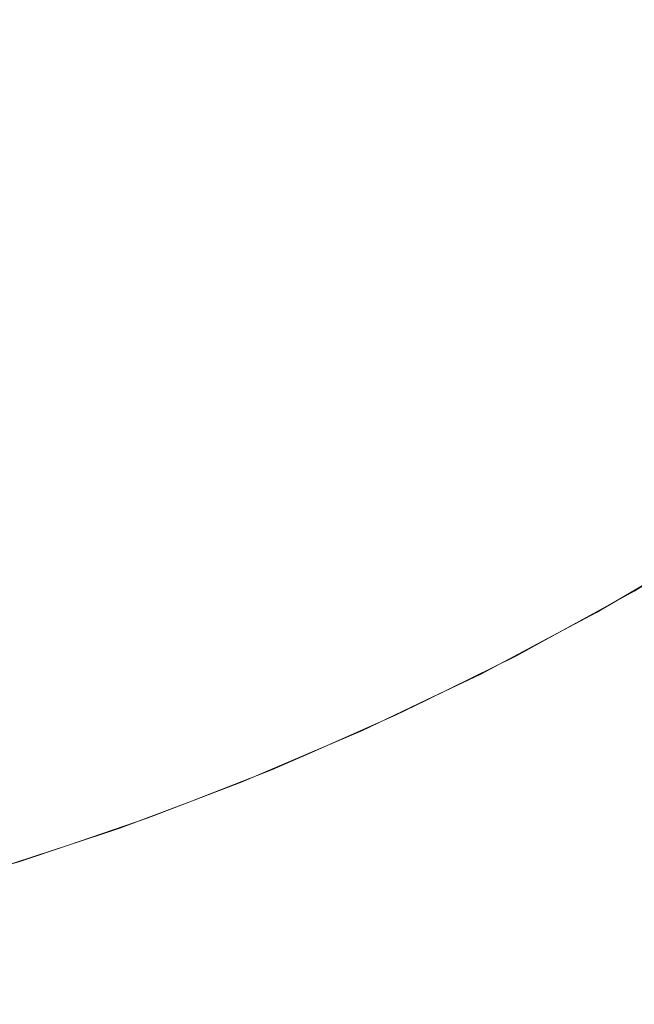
# Model space of a CAD drawing. Header units: centimetres. Extents: x -25.9 to 27.4, y -28.2 to -26.4.
# Tile 117 of 199: x 9.3316 to 9.3714, y -27.86 to -27.7962. Entities that reach past the tile are written whole.
import ezdxf

# ---------------------------------------------------------------- set-up
doc = ezdxf.new("R2010")
doc.units = ezdxf.units.CM
doc.header["$LTSCALE"] = 2.54
doc.layers.add('Lucido design-1', color=7, linetype='Continuous')

# ---------------------------------------------------------------- blocks, each defined once
blk = doc.blocks.new('Gruppo-4-1')
at = {"color": 7, "linetype": 'Continuous', "lineweight": 9}
blk.add_3dface([(-25.828561, -26.46, 540.520033), (-25.828561, -28.06, 540.520033), (27.271439, -28.06, 540.520033), (27.271439, -26.46, 540.520033)], dxfattribs=at)
for points, invisible_edges in [([(9.369599, -27.792722, 540.09596), (9.363878, -27.796768, 540.09596), (9.36208, -27.794109, 540.098598), (9.36769, -27.790141, 540.098598)], 15), ([(9.36208, -27.794109, 540.098598), (9.356307, -27.797835, 540.098598), (9.354566, -27.795008, 540.101102), (9.360221, -27.791358, 540.101102)], 15), ([(9.332394, -27.794848, 540.107769), (9.326616, -27.797313, 540.107769), (9.325235, -27.793878, 540.109694), (9.330869, -27.791474, 540.109694)], 15), ([(9.33969, -27.795368, 540.105692), (9.333883, -27.798143, 540.105692), (9.332394, -27.794848, 540.107769), (9.338062, -27.792139, 540.107769)], 15), ([(9.347091, -27.795425, 540.103469), (9.341276, -27.798514, 540.103469), (9.33969, -27.795368, 540.105692), (9.345373, -27.792349, 540.105692)], 15), ([(9.354566, -27.795008, 540.101102), (9.348761, -27.798414, 540.101102), (9.347091, -27.795425, 540.103469), (9.352771, -27.792092, 540.103469)], 15), ([(9.37144, -27.795211, 540.093194), (9.365611, -27.799333, 540.093194), (9.363878, -27.796768, 540.09596), (9.369599, -27.792722, 540.09596)], 15), ([(9.363878, -27.796768, 540.09596), (9.35799, -27.800568, 540.09596), (9.356307, -27.797835, 540.098598), (9.36208, -27.794109, 540.098598)], 15), ([(9.333883, -27.798143, 540.105692), (9.327964, -27.800668, 540.105692), (9.326616, -27.797313, 540.107769), (9.332394, -27.794848, 540.107769)], 15), ([(9.356307, -27.797835, 540.098598), (9.350381, -27.801313, 540.098598), (9.348761, -27.798414, 540.101102), (9.354566, -27.795008, 540.101102)], 15), ([(9.372949, -27.797251, 540.090744), (9.367032, -27.801435, 540.090744), (9.365611, -27.799333, 540.093194), (9.37144, -27.795211, 540.093194)], 15), ([(9.341276, -27.798514, 540.103469), (9.335334, -27.801353, 540.103469), (9.333883, -27.798143, 540.105692), (9.33969, -27.795368, 540.105692)], 15), ([(9.348761, -27.798414, 540.101102), (9.342817, -27.801571, 540.101102), (9.341276, -27.798514, 540.103469), (9.347091, -27.795425, 540.103469)], 15), ([(9.365611, -27.799333, 540.093194), (9.359613, -27.803204, 540.093194), (9.35799, -27.800568, 540.09596), (9.363878, -27.796768, 540.09596)], 15), ([(9.374655, -27.799558, 540.087754), (9.368639, -27.803812, 540.087754), (9.367032, -27.801435, 540.090744), (9.372949, -27.797251, 540.090744)], 15), ([(9.335334, -27.801353, 540.103469), (9.329277, -27.803937, 540.103469), (9.327964, -27.800668, 540.105692), (9.333883, -27.798143, 540.105692)], 15), ([(9.350381, -27.801313, 540.098598), (9.344312, -27.804536, 540.098598), (9.342817, -27.801571, 540.101102), (9.348761, -27.798414, 540.101102)], 15), ([(9.35799, -27.800568, 540.09596), (9.351946, -27.804115, 540.09596), (9.350381, -27.801313, 540.098598), (9.356307, -27.797835, 540.098598)], 15), ([(9.342817, -27.801571, 540.101102), (9.336744, -27.804473, 540.101102), (9.335334, -27.801353, 540.103469), (9.341276, -27.798514, 540.103469)], 15), ([(9.367032, -27.801435, 540.090744), (9.360943, -27.805365, 540.090744), (9.359613, -27.803204, 540.093194), (9.365611, -27.799333, 540.093194)], 15), ([(9.376285, -27.801761, 540.084649), (9.370174, -27.806083, 540.084649), (9.368639, -27.803812, 540.087754), (9.374655, -27.799558, 540.087754)], 15), ([(9.359613, -27.803204, 540.093194), (9.353456, -27.806817, 540.093194), (9.351946, -27.804115, 540.09596), (9.35799, -27.800568, 540.09596)], 15), ([(9.336744, -27.804473, 540.101102), (9.330554, -27.807114, 540.101102), (9.329277, -27.803937, 540.103469), (9.335334, -27.801353, 540.103469)], 15), ([(9.344312, -27.804536, 540.098598), (9.338112, -27.807498, 540.098598), (9.336744, -27.804473, 540.101102), (9.342817, -27.801571, 540.101102)], 15), ([(9.351946, -27.804115, 540.09596), (9.345757, -27.807402, 540.09596), (9.344312, -27.804536, 540.098598), (9.350381, -27.801313, 540.098598)], 15), ([(9.368639, -27.803812, 540.087754), (9.362448, -27.807808, 540.087754), (9.360943, -27.805365, 540.090744), (9.367032, -27.801435, 540.090744)], 15), ([(9.377835, -27.803858, 540.081437), (9.371634, -27.808244, 540.081437), (9.370174, -27.806083, 540.084649), (9.376285, -27.801761, 540.084649)], 15), ([(9.360943, -27.805365, 540.090744), (9.354693, -27.809033, 540.090744), (9.353456, -27.806817, 540.093194), (9.359613, -27.803204, 540.093194)], 15), ([(9.353456, -27.806817, 540.093194), (9.347151, -27.810166, 540.093194), (9.345757, -27.807402, 540.09596), (9.351946, -27.804115, 540.09596)], 15), ([(9.370174, -27.806083, 540.084649), (9.363885, -27.810142, 540.084649), (9.362448, -27.807808, 540.087754), (9.368639, -27.803812, 540.087754)], 15), ([(9.338112, -27.807498, 540.098598), (9.331792, -27.810195, 540.098598), (9.330554, -27.807114, 540.101102), (9.336744, -27.804473, 540.101102)], 15), ([(9.345757, -27.807402, 540.09596), (9.339434, -27.810424, 540.09596), (9.338112, -27.807498, 540.098598), (9.344312, -27.804536, 540.098598)], 15), ([(9.362448, -27.807808, 540.087754), (9.356093, -27.811538, 540.087754), (9.354693, -27.809033, 540.090744), (9.360943, -27.805365, 540.090744)], 15), ([(9.371634, -27.808244, 540.081437), (9.365252, -27.812363, 540.081437), (9.363885, -27.810142, 540.084649), (9.370174, -27.806083, 540.084649)], 15), ([(9.331792, -27.810195, 540.098598), (9.325363, -27.812621, 540.098598), (9.324257, -27.809491, 540.101102), (9.330554, -27.807114, 540.101102)], 15), ([(9.354693, -27.809033, 540.090744), (9.348293, -27.812432, 540.090744), (9.347151, -27.810166, 540.093194), (9.353456, -27.806817, 540.093194)], 15), ([(9.339434, -27.810424, 540.09596), (9.332989, -27.813174, 540.09596), (9.331792, -27.810195, 540.098598), (9.338112, -27.807498, 540.098598)], 15), ([(9.347151, -27.810166, 540.093194), (9.340709, -27.813244, 540.093194), (9.339434, -27.810424, 540.09596), (9.345757, -27.807402, 540.09596)], 15), ([(9.363885, -27.810142, 540.084649), (9.357429, -27.81393, 540.084649), (9.356093, -27.811538, 540.087754), (9.362448, -27.807808, 540.087754)], 15), ([(9.373017, -27.81029, 540.078122), (9.366547, -27.814466, 540.078122), (9.365252, -27.812363, 540.081437), (9.371634, -27.808244, 540.081437)], 15), ([(9.356093, -27.811538, 540.087754), (9.349585, -27.814994, 540.087754), (9.348293, -27.812432, 540.090744), (9.354693, -27.809033, 540.090744)], 15), ([(9.332989, -27.813174, 540.09596), (9.326433, -27.815648, 540.09596), (9.325363, -27.812621, 540.098598), (9.331792, -27.810195, 540.098598)], 15), ([(9.340709, -27.813244, 540.093194), (9.334143, -27.816046, 540.093194), (9.332989, -27.813174, 540.09596), (9.339434, -27.810424, 540.09596)], 15), ([(9.348293, -27.812432, 540.090744), (9.341755, -27.815556, 540.090744), (9.340709, -27.813244, 540.093194), (9.347151, -27.810166, 540.093194)], 15), ([(9.365252, -27.812363, 540.081437), (9.358701, -27.816207, 540.081437), (9.357429, -27.81393, 540.084649), (9.363885, -27.810142, 540.084649)], 15), ([(9.374322, -27.81222, 540.074711), (9.367769, -27.81645, 540.074711), (9.366547, -27.814466, 540.078122), (9.373017, -27.81029, 540.078122)], 15), ([(9.357429, -27.81393, 540.084649), (9.350819, -27.817441, 540.084649), (9.349585, -27.814994, 540.087754), (9.356093, -27.811538, 540.087754)], 15), ([(9.349585, -27.814994, 540.087754), (9.342936, -27.818171, 540.087754), (9.341755, -27.815556, 540.090744), (9.348293, -27.812432, 540.090744)], 15), ([(9.366547, -27.814466, 540.078122), (9.359906, -27.818364, 540.078122), (9.358701, -27.816207, 540.081437), (9.365252, -27.812363, 540.081437)], 15), ([(9.375545, -27.814031, 540.07121), (9.368914, -27.81831, 540.07121), (9.367769, -27.81645, 540.074711), (9.374322, -27.81222, 540.074711)], 15), ([(9.334143, -27.816046, 540.093194), (9.327464, -27.818566, 540.093194), (9.326433, -27.815648, 540.09596), (9.332989, -27.813174, 540.09596)], 15), ([(9.341755, -27.815556, 540.090744), (9.335089, -27.818401, 540.090744), (9.334143, -27.816046, 540.093194), (9.340709, -27.813244, 540.093194)], 15), ([(9.358701, -27.816207, 540.081437), (9.351993, -27.81977, 540.081437), (9.350819, -27.817441, 540.084649), (9.357429, -27.81393, 540.084649)], 15), ([(9.376686, -27.815718, 540.067624), (9.369982, -27.820044, 540.067624), (9.368914, -27.81831, 540.07121), (9.375545, -27.814031, 540.07121)], 15), ([(9.350819, -27.817441, 540.084649), (9.344065, -27.820668, 540.084649), (9.342936, -27.818171, 540.087754), (9.349585, -27.814994, 540.087754)], 15), ([(9.367769, -27.81645, 540.074711), (9.361042, -27.820397, 540.074711), (9.359906, -27.818364, 540.078122), (9.366547, -27.814466, 540.078122)], 15), ([(9.342936, -27.818171, 540.087754), (9.336159, -27.821063, 540.087754), (9.335089, -27.818401, 540.090744), (9.341755, -27.815556, 540.090744)], 15), ([(9.335089, -27.818401, 540.090744), (9.328309, -27.820959, 540.090744), (9.327464, -27.818566, 540.093194), (9.334143, -27.816046, 540.093194)], 15), ([(9.359906, -27.818364, 540.078122), (9.353105, -27.821975, 540.078122), (9.351993, -27.81977, 540.081437), (9.358701, -27.816207, 540.081437)], 15), ([(9.377741, -27.81728, 540.063961), (9.370971, -27.82165, 540.063961), (9.369982, -27.820044, 540.067624), (9.376686, -27.815718, 540.067624)], 15), ([(9.368914, -27.81831, 540.07121), (9.362107, -27.822304, 540.07121), (9.361042, -27.820397, 540.074711), (9.367769, -27.81645, 540.074711)], 15), ([(9.351993, -27.81977, 540.081437), (9.345139, -27.823044, 540.081437), (9.344065, -27.820668, 540.084649), (9.350819, -27.817441, 540.084649)], 15), ([(9.378711, -27.818715, 540.060227), (9.371878, -27.823125, 540.060227), (9.370971, -27.82165, 540.063961), (9.377741, -27.81728, 540.063961)], 15), ([(9.344065, -27.820668, 540.084649), (9.337181, -27.823606, 540.084649), (9.336159, -27.821063, 540.087754), (9.342936, -27.818171, 540.087754)], 15), ([(9.336159, -27.821063, 540.087754), (9.329265, -27.823664, 540.087754), (9.328309, -27.820959, 540.090744), (9.335089, -27.818401, 540.090744)], 15), ([(9.361042, -27.820397, 540.074711), (9.354154, -27.824055, 540.074711), (9.353105, -27.821975, 540.078122), (9.359906, -27.818364, 540.078122)], 15), ([(9.369982, -27.820044, 540.067624), (9.363101, -27.824083, 540.067624), (9.362107, -27.822304, 540.07121), (9.368914, -27.81831, 540.07121)], 15), ([(9.353105, -27.821975, 540.078122), (9.346157, -27.825296, 540.078122), (9.345139, -27.823044, 540.081437), (9.351993, -27.81977, 540.081437)], 15), ([(9.370971, -27.82165, 540.063961), (9.36402, -27.825729, 540.063961), (9.363101, -27.824083, 540.067624), (9.369982, -27.820044, 540.067624)], 15), ([(9.345139, -27.823044, 540.081437), (9.338153, -27.826025, 540.081437), (9.337181, -27.823606, 540.084649), (9.344065, -27.820668, 540.084649)], 15), ([(9.362107, -27.822304, 540.07121), (9.355137, -27.826006, 540.07121), (9.354154, -27.824055, 540.074711), (9.361042, -27.820397, 540.074711)], 15), ([(9.337181, -27.823606, 540.084649), (9.330178, -27.826249, 540.084649), (9.329265, -27.823664, 540.087754), (9.336159, -27.821063, 540.087754)], 15), ([(9.354154, -27.824055, 540.074711), (9.347116, -27.827418, 540.074711), (9.346157, -27.825296, 540.078122), (9.353105, -27.821975, 540.078122)], 15), ([(9.371878, -27.823125, 540.060227), (9.364865, -27.827241, 540.060227), (9.36402, -27.825729, 540.063961), (9.370971, -27.82165, 540.063961)], 15), ([(9.363101, -27.824083, 540.067624), (9.356054, -27.827825, 540.067624), (9.355137, -27.826006, 540.07121), (9.362107, -27.822304, 540.07121)], 15), ([(9.346157, -27.825296, 540.078122), (9.339074, -27.828318, 540.078122), (9.338153, -27.826025, 540.081437), (9.345139, -27.823044, 540.081437)], 15), ([(9.372704, -27.824466, 540.056428), (9.365633, -27.828616, 540.056428), (9.364865, -27.827241, 540.060227), (9.371878, -27.823125, 540.060227)], 15), ([(9.338153, -27.826025, 540.081437), (9.331047, -27.828707, 540.081437), (9.330178, -27.826249, 540.084649), (9.337181, -27.823606, 540.084649)], 15), ([(9.355137, -27.826006, 540.07121), (9.348016, -27.829409, 540.07121), (9.347116, -27.827418, 540.074711), (9.354154, -27.824055, 540.074711)], 15), ([(9.36402, -27.825729, 540.063961), (9.356903, -27.829509, 540.063961), (9.356054, -27.827825, 540.067624), (9.363101, -27.824083, 540.067624)], 15), ([(9.373447, -27.825672, 540.05257), (9.366324, -27.829852, 540.05257), (9.365633, -27.828616, 540.056428), (9.372704, -27.824466, 540.056428)], 15), ([(9.347116, -27.827418, 540.074711), (9.339943, -27.830479, 540.074711), (9.339074, -27.828318, 540.078122), (9.346157, -27.825296, 540.078122)], 15), ([(9.364865, -27.827241, 540.060227), (9.357683, -27.831055, 540.060227), (9.356903, -27.829509, 540.063961), (9.36402, -27.825729, 540.063961)], 15), ([(9.374106, -27.826742, 540.048662), (9.366936, -27.830949, 540.048662), (9.366324, -27.829852, 540.05257), (9.373447, -27.825672, 540.05257)], 15), ([(9.339074, -27.828318, 540.078122), (9.33187, -27.831037, 540.078122), (9.331047, -27.828707, 540.081437), (9.338153, -27.826025, 540.081437)], 15), ([(9.356054, -27.827825, 540.067624), (9.348855, -27.831265, 540.067624), (9.348016, -27.829409, 540.07121), (9.355137, -27.826006, 540.07121)], 15), ([(9.374679, -27.827673, 540.044708), (9.36747, -27.831903, 540.044708), (9.366936, -27.830949, 540.048662), (9.374106, -27.826742, 540.048662)], 15), ([(9.348016, -27.829409, 540.07121), (9.340757, -27.832506, 540.07121), (9.339943, -27.830479, 540.074711), (9.347116, -27.827418, 540.074711)], 15), ([(9.365633, -27.828616, 540.056428), (9.358392, -27.832462, 540.056428), (9.357683, -27.831055, 540.060227), (9.364865, -27.827241, 540.060227)], 15), ([(9.375166, -27.828465, 540.040717), (9.367923, -27.832715, 540.040717), (9.36747, -27.831903, 540.044708), (9.374679, -27.827673, 540.044708)], 15), ([(9.339943, -27.830479, 540.074711), (9.332646, -27.833233, 540.074711), (9.33187, -27.831037, 540.078122), (9.339074, -27.828318, 540.078122)], 15), ([(9.356903, -27.829509, 540.063961), (9.349632, -27.832983, 540.063961), (9.348855, -27.831265, 540.067624), (9.356054, -27.827825, 540.067624)], 15), ([(9.33187, -27.831037, 540.078122), (9.324556, -27.833447, 540.078122), (9.323833, -27.831085, 540.081437), (9.331047, -27.828707, 540.081437)], 15), ([(9.366324, -27.829852, 540.05257), (9.35903, -27.833726, 540.05257), (9.358392, -27.832462, 540.056428), (9.365633, -27.828616, 540.056428)], 15), ([(9.375567, -27.829116, 540.036694), (9.368296, -27.833383, 540.036694), (9.367923, -27.832715, 540.040717), (9.375166, -27.828465, 540.040717)], 15), ([(9.348855, -27.831265, 540.067624), (9.341517, -27.834396, 540.067624), (9.340757, -27.832506, 540.07121), (9.348016, -27.829409, 540.07121)], 15), ([(9.357683, -27.831055, 540.060227), (9.350345, -27.834561, 540.060227), (9.349632, -27.832983, 540.063961), (9.356903, -27.829509, 540.063961)], 15), ([(9.375881, -27.829626, 540.032647), (9.368588, -27.833906, 540.032647), (9.368296, -27.833383, 540.036694), (9.375567, -27.829116, 540.036694)], 15), ([(9.376108, -27.829994, 540.028583), (9.368799, -27.834283, 540.028583), (9.368588, -27.833906, 540.032647), (9.375881, -27.829626, 540.032647)], 15), ([(9.366936, -27.830949, 540.048662), (9.359595, -27.834848, 540.048662), (9.35903, -27.833726, 540.05257), (9.366324, -27.829852, 540.05257)], 15), ([(9.376248, -27.830221, 540.024508), (9.368929, -27.834515, 540.024508), (9.368799, -27.834283, 540.028583), (9.376108, -27.829994, 540.028583)], 15), ([(9.376299, -27.830305, 540.020578), (9.368977, -27.834602, 540.020578), (9.368929, -27.834515, 540.024508), (9.376248, -27.830221, 540.024508)], 15), ([(9.372755, -27.832386, 540.020033), (9.368978, -27.834603, 540.020033), (9.368977, -27.834602, 540.020578), (9.376299, -27.830305, 540.020578)], 14), ([(9.340757, -27.832506, 540.07121), (9.333374, -27.835293, 540.07121), (9.332646, -27.833233, 540.074711), (9.339943, -27.830479, 540.074711)], 15), ([(9.36747, -27.831903, 540.044708), (9.360087, -27.835824, 540.044708), (9.359595, -27.834848, 540.048662), (9.366936, -27.830949, 540.048662)], 15), ([(9.332646, -27.833233, 540.074711), (9.325238, -27.835675, 540.074711), (9.324556, -27.833447, 540.078122), (9.33187, -27.831037, 540.078122)], 15), ([(9.349632, -27.832983, 540.063961), (9.34222, -27.836146, 540.063961), (9.341517, -27.834396, 540.067624), (9.348855, -27.831265, 540.067624)], 15), ([(9.358392, -27.832462, 540.056428), (9.350994, -27.835997, 540.056428), (9.350345, -27.834561, 540.060227), (9.357683, -27.831055, 540.060227)], 15), ([(9.367923, -27.832715, 540.040717), (9.360506, -27.836654, 540.040717), (9.360087, -27.835824, 540.044708), (9.36747, -27.831903, 540.044708)], 15), ([(9.341517, -27.834396, 540.067624), (9.334052, -27.837213, 540.067624), (9.333374, -27.835293, 540.07121), (9.340757, -27.832506, 540.07121)], 15), ([(9.35903, -27.833726, 540.05257), (9.351578, -27.837287, 540.05257), (9.350994, -27.835997, 540.056428), (9.358392, -27.832462, 540.056428)], 15), ([(9.368296, -27.833383, 540.036694), (9.36085, -27.837337, 540.036694), (9.360506, -27.836654, 540.040717), (9.367923, -27.832715, 540.040717)], 15), ([(9.368978, -27.834603, 540.020033), (9.372755, -27.832386, 540.020033), (9.371439, -27.833205, 539.820033)], 10), ([(9.372755, -27.832386, 540.020033), (9.372763, -27.832401, 539.820033), (9.371439, -27.833205, 539.820033)], 9), ([(9.333374, -27.835293, 540.07121), (9.325878, -27.837764, 540.07121), (9.325238, -27.835675, 540.074711), (9.332646, -27.833233, 540.074711)], 15), ([(9.350345, -27.834561, 540.060227), (9.342866, -27.837753, 540.060227), (9.34222, -27.836146, 540.063961), (9.349632, -27.832983, 540.063961)], 15), ([(9.368588, -27.833906, 540.032647), (9.36112, -27.837872, 540.032647), (9.36085, -27.837337, 540.036694), (9.368296, -27.833383, 540.036694)], 15), ([(9.365446, -27.836493, 539.820033), (9.371439, -27.833205, 539.820033), (9.371448, -27.833222, 539.818061), (9.363797, -27.837419, 539.818061)], 14), ([(9.371527, -27.833359, 539.814073), (9.36387, -27.83756, 539.814073), (9.363797, -27.837419, 539.818061), (9.371448, -27.833222, 539.818061)], 15), ([(9.371686, -27.833634, 539.810088), (9.364017, -27.837842, 539.810088), (9.36387, -27.83756, 539.814073), (9.371527, -27.833359, 539.814073)], 15), ([(9.368978, -27.834603, 540.020033), (9.371439, -27.833205, 539.820033), (9.365446, -27.836493, 539.820033)], 9), ([(9.359595, -27.834848, 540.048662), (9.352095, -27.838432, 540.048662), (9.351578, -27.837287, 540.05257), (9.35903, -27.833726, 540.05257)], 15), ([(9.368799, -27.834283, 540.028583), (9.361314, -27.838258, 540.028583), (9.36112, -27.837872, 540.032647), (9.368588, -27.833906, 540.032647)], 15), ([(9.371925, -27.834048, 539.806114), (9.364238, -27.838266, 539.806114), (9.364017, -27.837842, 539.810088), (9.371686, -27.833634, 539.810088)], 15), ([(9.372244, -27.8346, 539.802157), (9.364532, -27.838831, 539.802157), (9.364238, -27.838266, 539.806114), (9.371925, -27.834048, 539.806114)], 15), ([(9.34222, -27.836146, 540.063961), (9.33468, -27.838991, 540.063961), (9.334052, -27.837213, 540.067624), (9.341517, -27.834396, 540.067624)], 15), ([(9.350994, -27.835997, 540.056428), (9.343453, -27.839214, 540.056428), (9.342866, -27.837753, 540.060227), (9.350345, -27.834561, 540.060227)], 15), ([(9.368929, -27.834515, 540.024508), (9.361434, -27.838496, 540.024508), (9.361314, -27.838258, 540.028583), (9.368799, -27.834283, 540.028583)], 15), ([(9.368977, -27.834602, 540.020578), (9.361479, -27.838584, 540.020578), (9.361434, -27.838496, 540.024508), (9.368929, -27.834515, 540.024508)], 15), ([(9.365441, -27.836481, 540.020033), (9.361479, -27.838585, 540.020033), (9.361479, -27.838584, 540.020578), (9.368977, -27.834602, 540.020578)], 14), ([(9.372642, -27.83529, 539.798223), (9.3649, -27.839538, 539.798223), (9.364532, -27.838831, 539.802157), (9.372244, -27.8346, 539.802157)], 15), ([(9.368977, -27.834602, 540.020578), (9.368978, -27.834603, 540.020033), (9.365441, -27.836481, 540.020033)], 9), ([(9.365446, -27.836493, 539.820033), (9.365441, -27.836481, 540.020033), (9.368978, -27.834603, 540.020033)], 9), ([(9.334052, -27.837213, 540.067624), (9.326474, -27.839711, 540.067624), (9.325878, -27.837764, 540.07121), (9.333374, -27.835293, 540.07121)], 15), ([(9.360087, -27.835824, 540.044708), (9.352545, -27.839428, 540.044708), (9.352095, -27.838432, 540.048662), (9.359595, -27.834848, 540.048662)], 15), ([(9.37312, -27.836117, 539.79432), (9.365341, -27.840385, 539.79432), (9.3649, -27.839538, 539.798223), (9.372642, -27.83529, 539.798223)], 15), ([(9.351578, -27.837287, 540.05257), (9.343981, -27.840529, 540.05257), (9.343453, -27.839214, 540.056428), (9.350994, -27.835997, 540.056428)], 15), ([(9.360506, -27.836654, 540.040717), (9.352928, -27.840275, 540.040717), (9.352545, -27.839428, 540.044708), (9.360087, -27.835824, 540.044708)], 15), ([(9.342866, -27.837753, 540.060227), (9.335257, -27.840624, 540.060227), (9.33468, -27.838991, 540.063961), (9.34222, -27.836146, 540.063961)], 15), ([(9.36085, -27.837337, 540.036694), (9.353243, -27.840972, 540.036694), (9.352928, -27.840275, 540.040717), (9.360506, -27.836654, 540.040717)], 15), ([(9.361479, -27.838585, 540.020033), (9.365441, -27.836481, 540.020033), (9.363788, -27.837402, 539.820033)], 10), ([(9.365441, -27.836481, 540.020033), (9.365446, -27.836493, 539.820033), (9.363788, -27.837402, 539.820033)], 9), ([(9.363797, -27.837419, 539.818061), (9.363788, -27.837402, 539.820033), (9.365446, -27.836493, 539.820033)], 9), ([(9.373676, -27.837081, 539.790453), (9.365855, -27.841372, 539.790453), (9.365341, -27.840385, 539.79432), (9.37312, -27.836117, 539.79432)], 15), ([(9.33468, -27.838991, 540.063961), (9.327027, -27.841514, 540.063961), (9.326474, -27.839711, 540.067624), (9.334052, -27.837213, 540.067624)], 15), ([(9.352095, -27.838432, 540.048662), (9.344449, -27.841694, 540.048662), (9.343981, -27.840529, 540.05257), (9.351578, -27.837287, 540.05257)], 15), ([(9.36112, -27.837872, 540.032647), (9.35349, -27.841518, 540.032647), (9.353243, -27.840972, 540.036694), (9.36085, -27.837337, 540.036694)], 15), ([(9.37431, -27.838179, 539.78663), (9.366441, -27.842497, 539.78663), (9.365855, -27.841372, 539.790453), (9.373676, -27.837081, 539.790453)], 15), ([(9.343453, -27.839214, 540.056428), (9.335782, -27.842109, 540.056428), (9.335257, -27.840624, 540.060227), (9.342866, -27.837753, 540.060227)], 15), ([(9.361314, -27.838258, 540.028583), (9.353668, -27.841912, 540.028583), (9.35349, -27.841518, 540.032647), (9.36112, -27.837872, 540.032647)], 15), ([(9.357971, -27.840271, 539.820033), (9.363788, -27.837402, 539.820033), (9.363797, -27.837419, 539.818061), (9.35597, -27.841279, 539.818061)], 14), ([(9.36387, -27.83756, 539.814073), (9.356037, -27.841423, 539.814073), (9.35597, -27.841279, 539.818061), (9.363797, -27.837419, 539.818061)], 15), ([(9.364017, -27.837842, 539.810088), (9.356172, -27.841711, 539.810088), (9.356037, -27.841423, 539.814073), (9.36387, -27.83756, 539.814073)], 15), ([(9.364238, -27.838266, 539.806114), (9.356374, -27.842144, 539.806114), (9.356172, -27.841711, 539.810088), (9.364017, -27.837842, 539.810088)], 15), ([(9.361479, -27.838585, 540.020033), (9.363788, -27.837402, 539.820033), (9.357971, -27.840271, 539.820033)], 9), ([(9.352545, -27.839428, 540.044708), (9.344857, -27.842709, 540.044708), (9.344449, -27.841694, 540.048662), (9.352095, -27.838432, 540.048662)], 15), ([(9.361434, -27.838496, 540.024508), (9.353778, -27.842154, 540.024508), (9.353668, -27.841912, 540.028583), (9.361314, -27.838258, 540.028583)], 15), ([(9.361479, -27.838584, 540.020578), (9.353818, -27.842244, 540.020578), (9.353778, -27.842154, 540.024508), (9.361434, -27.838496, 540.024508)], 15), ([(9.357968, -27.840263, 540.020033), (9.353819, -27.842246, 540.020033), (9.353818, -27.842244, 540.020578), (9.361479, -27.838584, 540.020578)], 14), ([(9.364532, -27.838831, 539.802157), (9.356643, -27.842721, 539.802157), (9.356374, -27.842144, 539.806114), (9.364238, -27.838266, 539.806114)], 15), ([(9.361479, -27.838584, 540.020578), (9.361479, -27.838585, 540.020033), (9.357968, -27.840263, 540.020033)], 9), ([(9.357971, -27.840271, 539.820033), (9.357968, -27.840263, 540.020033), (9.361479, -27.838585, 540.020033)], 9), ([(9.375022, -27.839412, 539.782857), (9.367098, -27.84376, 539.782857), (9.366441, -27.842497, 539.78663), (9.37431, -27.838179, 539.78663)], 15), ([(9.335257, -27.840624, 540.060227), (9.327534, -27.84317, 540.060227), (9.327027, -27.841514, 540.063961), (9.33468, -27.838991, 540.063961)], 15), ([(9.343981, -27.840529, 540.05257), (9.336254, -27.843445, 540.05257), (9.335782, -27.842109, 540.056428), (9.343453, -27.839214, 540.056428)], 15), ([(9.3649, -27.839538, 539.798223), (9.35698, -27.843443, 539.798223), (9.356643, -27.842721, 539.802157), (9.364532, -27.838831, 539.802157)], 15), ([(9.352928, -27.840275, 540.040717), (9.345204, -27.843571, 540.040717), (9.344857, -27.842709, 540.044708), (9.352545, -27.839428, 540.044708)], 15), ([(9.365341, -27.840385, 539.79432), (9.357383, -27.844309, 539.79432), (9.35698, -27.843443, 539.798223), (9.3649, -27.839538, 539.798223)], 15), ([(9.37581, -27.840777, 539.77914), (9.367826, -27.845158, 539.77914), (9.367098, -27.84376, 539.782857), (9.375022, -27.839412, 539.782857)], 15), ([(9.344449, -27.841694, 540.048662), (9.336672, -27.844629, 540.048662), (9.336254, -27.843445, 540.05257), (9.343981, -27.840529, 540.05257)], 15), ([(9.353243, -27.840972, 540.036694), (9.345489, -27.844281, 540.036694), (9.345204, -27.843571, 540.040717), (9.352928, -27.840275, 540.040717)], 15), ([(9.353819, -27.842246, 540.020033), (9.357968, -27.840263, 540.020033), (9.355962, -27.841262, 539.820033)], 10), ([(9.357968, -27.840263, 540.020033), (9.357971, -27.840271, 539.820033), (9.355962, -27.841262, 539.820033)], 9), ([(9.35597, -27.841279, 539.818061), (9.355962, -27.841262, 539.820033), (9.357971, -27.840271, 539.820033)], 9), ([(9.365855, -27.841372, 539.790453), (9.357853, -27.845317, 539.790453), (9.357383, -27.844309, 539.79432), (9.365341, -27.840385, 539.79432)], 15), ([(9.335782, -27.842109, 540.056428), (9.327995, -27.844676, 540.056428), (9.327534, -27.84317, 540.060227), (9.335257, -27.840624, 540.060227)], 15), ([(9.35349, -27.841518, 540.032647), (9.345712, -27.844837, 540.032647), (9.345489, -27.844281, 540.036694), (9.353243, -27.840972, 540.036694)], 15), ([(9.376674, -27.842273, 539.775485), (9.368623, -27.84669, 539.775485), (9.367826, -27.845158, 539.77914), (9.37581, -27.840777, 539.77914)], 15), ([(9.344857, -27.842709, 540.044708), (9.337036, -27.84566, 540.044708), (9.336672, -27.844629, 540.048662), (9.344449, -27.841694, 540.048662)], 15), ([(9.353668, -27.841912, 540.028583), (9.345873, -27.845238, 540.028583), (9.345712, -27.844837, 540.032647), (9.35349, -27.841518, 540.032647)], 15), ([(9.350353, -27.84373, 539.820033), (9.355962, -27.841262, 539.820033), (9.35597, -27.841279, 539.818061), (9.347983, -27.844794, 539.818061)], 14), ([(9.356037, -27.841423, 539.814073), (9.348043, -27.84494, 539.814073), (9.347983, -27.844794, 539.818061), (9.35597, -27.841279, 539.818061)], 15), ([(9.356172, -27.841711, 539.810088), (9.348165, -27.845234, 539.810088), (9.348043, -27.84494, 539.814073), (9.356037, -27.841423, 539.814073)], 15), ([(9.356374, -27.842144, 539.806114), (9.348348, -27.845675, 539.806114), (9.348165, -27.845234, 539.810088), (9.356172, -27.841711, 539.810088)], 15), ([(9.353819, -27.842246, 540.020033), (9.355962, -27.841262, 539.820033), (9.350353, -27.84373, 539.820033)], 9), ([(9.366441, -27.842497, 539.78663), (9.35839, -27.846467, 539.78663), (9.357853, -27.845317, 539.790453), (9.365855, -27.841372, 539.790453)], 15), ([(9.336254, -27.843445, 540.05257), (9.32841, -27.846031, 540.05257), (9.327995, -27.844676, 540.056428), (9.335782, -27.842109, 540.056428)], 15), ([(9.353778, -27.842154, 540.024508), (9.345973, -27.845485, 540.024508), (9.345873, -27.845238, 540.028583), (9.353668, -27.841912, 540.028583)], 15), ([(9.353818, -27.842244, 540.020578), (9.346009, -27.845576, 540.020578), (9.345973, -27.845485, 540.024508), (9.353778, -27.842154, 540.024508)], 15), ([(9.350351, -27.843725, 540.020033), (9.34601, -27.845578, 540.020033), (9.346009, -27.845576, 540.020578), (9.353818, -27.842244, 540.020578)], 14), ([(9.356643, -27.842721, 539.802157), (9.348592, -27.846264, 539.802157), (9.348348, -27.845675, 539.806114), (9.356374, -27.842144, 539.806114)], 15), ([(9.353818, -27.842244, 540.020578), (9.353819, -27.842246, 540.020033), (9.350351, -27.843725, 540.020033)], 9), ([(9.350353, -27.84373, 539.820033), (9.350351, -27.843725, 540.020033), (9.353819, -27.842246, 540.020033)], 9), ([(9.377612, -27.843898, 539.771899), (9.369489, -27.848354, 539.771899), (9.368623, -27.84669, 539.775485), (9.376674, -27.842273, 539.775485)], 15), ([(9.345204, -27.843571, 540.040717), (9.337346, -27.846537, 540.040717), (9.337036, -27.84566, 540.044708), (9.344857, -27.842709, 540.044708)], 15), ([(9.35698, -27.843443, 539.798223), (9.348897, -27.847, 539.798223), (9.348592, -27.846264, 539.802157), (9.356643, -27.842721, 539.802157)], 15), ([(9.367098, -27.84376, 539.782857), (9.358991, -27.847757, 539.782857), (9.35839, -27.846467, 539.78663), (9.366441, -27.842497, 539.78663)], 15), ([(9.336672, -27.844629, 540.048662), (9.328778, -27.847231, 540.048662), (9.32841, -27.846031, 540.05257), (9.336254, -27.843445, 540.05257)], 15), ([(9.345489, -27.844281, 540.036694), (9.337601, -27.847258, 540.036694), (9.337346, -27.846537, 540.040717), (9.345204, -27.843571, 540.040717)], 15), ([(9.347975, -27.844776, 539.820033), (9.34601, -27.845578, 540.020033), (9.350351, -27.843725, 540.020033)], 9), ([(9.350351, -27.843725, 540.020033), (9.350353, -27.84373, 539.820033), (9.347975, -27.844776, 539.820033)], 9), ([(9.347983, -27.844794, 539.818061), (9.347975, -27.844776, 539.820033), (9.350353, -27.84373, 539.820033)], 9), ([(9.357383, -27.844309, 539.79432), (9.349262, -27.847882, 539.79432), (9.348897, -27.847, 539.798223), (9.35698, -27.843443, 539.798223)], 15), ([(9.345712, -27.844837, 540.032647), (9.3378, -27.847822, 540.032647), (9.337601, -27.847258, 540.036694), (9.345489, -27.844281, 540.036694)], 15), ([(9.357853, -27.845317, 539.790453), (9.349688, -27.84891, 539.790453), (9.349262, -27.847882, 539.79432), (9.357383, -27.844309, 539.79432)], 15), ([(9.367826, -27.845158, 539.77914), (9.359658, -27.849186, 539.77914), (9.358991, -27.847757, 539.782857), (9.367098, -27.84376, 539.782857)], 15), ([(9.378623, -27.845648, 539.768389), (9.370423, -27.850147, 539.768389), (9.369489, -27.848354, 539.771899), (9.377612, -27.843898, 539.771899)], 15), ([(9.337036, -27.84566, 540.044708), (9.329098, -27.848277, 540.044708), (9.328778, -27.847231, 540.048662), (9.336672, -27.844629, 540.048662)], 15), ([(9.345873, -27.845238, 540.028583), (9.337945, -27.84823, 540.028583), (9.3378, -27.847822, 540.032647), (9.345712, -27.844837, 540.032647)], 15), ([(9.342603, -27.846865, 539.820033), (9.347975, -27.844776, 539.820033), (9.347983, -27.844794, 539.818061), (9.339849, -27.847957, 539.818061)], 14), ([(9.348043, -27.84494, 539.814073), (9.339903, -27.848106, 539.814073), (9.339849, -27.847957, 539.818061), (9.347983, -27.844794, 539.818061)], 15), ([(9.348165, -27.845234, 539.810088), (9.340012, -27.848404, 539.810088), (9.339903, -27.848106, 539.814073), (9.348043, -27.84494, 539.814073)], 15), ([(9.34601, -27.845578, 540.020033), (9.347975, -27.844776, 539.820033), (9.342603, -27.846865, 539.820033)], 9), ([(9.337346, -27.846537, 540.040717), (9.32937, -27.849166, 540.040717), (9.329098, -27.848277, 540.044708), (9.337036, -27.84566, 540.044708)], 15), ([(9.345973, -27.845485, 540.024508), (9.338033, -27.848481, 540.024508), (9.337945, -27.84823, 540.028583), (9.345873, -27.845238, 540.028583)], 15), ([(9.346009, -27.845576, 540.020578), (9.338066, -27.848574, 540.020578), (9.338033, -27.848481, 540.024508), (9.345973, -27.845485, 540.024508)], 15), ([(9.342603, -27.846863, 540.020033), (9.338067, -27.848575, 540.020033), (9.338066, -27.848574, 540.020578), (9.346009, -27.845576, 540.020578)], 14), ([(9.348348, -27.845675, 539.806114), (9.340176, -27.848853, 539.806114), (9.340012, -27.848404, 539.810088), (9.348165, -27.845234, 539.810088)], 15), ([(9.346009, -27.845576, 540.020578), (9.34601, -27.845578, 540.020033), (9.342603, -27.846863, 540.020033)], 9), ([(9.342603, -27.846865, 539.820033), (9.342603, -27.846863, 540.020033), (9.34601, -27.845578, 540.020033)], 9), ([(9.35839, -27.846467, 539.78663), (9.350173, -27.850083, 539.78663), (9.349688, -27.84891, 539.790453), (9.357853, -27.845317, 539.790453)], 15), ([(9.368623, -27.84669, 539.775485), (9.360387, -27.850751, 539.775485), (9.359658, -27.849186, 539.77914), (9.367826, -27.845158, 539.77914)], 15), ([(9.379705, -27.847522, 539.76496), (9.371422, -27.852066, 539.76496), (9.370423, -27.850147, 539.768389), (9.378623, -27.845648, 539.768389)], 15), ([(9.348592, -27.846264, 539.802157), (9.340394, -27.849452, 539.802157), (9.340176, -27.848853, 539.806114), (9.348348, -27.845675, 539.806114)], 15), ([(9.348897, -27.847, 539.798223), (9.340666, -27.850201, 539.798223), (9.340394, -27.849452, 539.802157), (9.348592, -27.846264, 539.802157)], 15), ([(9.337601, -27.847258, 540.036694), (9.329594, -27.849897, 540.036694), (9.32937, -27.849166, 540.040717), (9.337346, -27.846537, 540.040717)], 15), ([(9.339843, -27.847939, 539.820033), (9.338067, -27.848575, 540.020033), (9.342603, -27.846863, 540.020033)], 9), ([(9.342603, -27.846863, 540.020033), (9.342603, -27.846865, 539.820033), (9.339843, -27.847939, 539.820033)], 9), ([(9.339849, -27.847957, 539.818061), (9.339843, -27.847939, 539.820033), (9.342603, -27.846865, 539.820033)], 9), ([(9.358991, -27.847757, 539.782857), (9.350718, -27.851398, 539.782857), (9.350173, -27.850083, 539.78663), (9.35839, -27.846467, 539.78663)], 15), ([(9.369489, -27.848354, 539.771899), (9.36118, -27.852451, 539.771899), (9.360387, -27.850751, 539.775485), (9.368623, -27.84669, 539.775485)], 15), ([(9.3378, -27.847822, 540.032647), (9.329769, -27.85047, 540.032647), (9.329594, -27.849897, 540.036694), (9.337601, -27.847258, 540.036694)], 15), ([(9.349262, -27.847882, 539.79432), (9.340993, -27.851098, 539.79432), (9.340666, -27.850201, 539.798223), (9.348897, -27.847, 539.798223)], 15), ([(9.380856, -27.849517, 539.761618), (9.372486, -27.85411, 539.761618), (9.371422, -27.852066, 539.76496), (9.379705, -27.847522, 539.76496)], 15), ([(9.337945, -27.84823, 540.028583), (9.329896, -27.850883, 540.028583), (9.329769, -27.85047, 540.032647), (9.3378, -27.847822, 540.032647)], 15), ([(9.334737, -27.849671, 539.820033), (9.339843, -27.847939, 539.820033), (9.339849, -27.847957, 539.818061), (9.331586, -27.850762, 539.818061)], 14), ([(9.339903, -27.848106, 539.814073), (9.331633, -27.850913, 539.814073), (9.331586, -27.850762, 539.818061), (9.339849, -27.847957, 539.818061)], 15), ([(9.340012, -27.848404, 539.810088), (9.331729, -27.851216, 539.810088), (9.331633, -27.850913, 539.814073), (9.339903, -27.848106, 539.814073)], 15), ([(9.338067, -27.848575, 540.020033), (9.339843, -27.847939, 539.820033), (9.334737, -27.849671, 539.820033)], 9), ([(9.349688, -27.84891, 539.790453), (9.341373, -27.852144, 539.790453), (9.340993, -27.851098, 539.79432), (9.349262, -27.847882, 539.79432)], 15), ([(9.359658, -27.849186, 539.77914), (9.351321, -27.852854, 539.77914), (9.350718, -27.851398, 539.782857), (9.358991, -27.847757, 539.782857)], 15), ([(9.338033, -27.848481, 540.024508), (9.329974, -27.851138, 540.024508), (9.329896, -27.850883, 540.028583), (9.337945, -27.84823, 540.028583)], 15), ([(9.338066, -27.848574, 540.020578), (9.330003, -27.851232, 540.020578), (9.329974, -27.851138, 540.024508), (9.338033, -27.848481, 540.024508)], 15), ([(9.334738, -27.849673, 540.020033), (9.330003, -27.851233, 540.020033), (9.330003, -27.851232, 540.020578), (9.338066, -27.848574, 540.020578)], 14), ([(9.340176, -27.848853, 539.806114), (9.331872, -27.851672, 539.806114), (9.331729, -27.851216, 539.810088), (9.340012, -27.848404, 539.810088)], 15), ([(9.340394, -27.849452, 539.802157), (9.332064, -27.85228, 539.802157), (9.331872, -27.851672, 539.806114), (9.340176, -27.848853, 539.806114)], 15), ([(9.334737, -27.849671, 539.820033), (9.334738, -27.849673, 540.020033), (9.338067, -27.848575, 540.020033)], 9), ([(9.338066, -27.848574, 540.020578), (9.338067, -27.848575, 540.020033), (9.334738, -27.849673, 540.020033)], 9), ([(9.370423, -27.850147, 539.768389), (9.362034, -27.854283, 539.768389), (9.36118, -27.852451, 539.771899), (9.369489, -27.848354, 539.771899)], 15), ([(9.340666, -27.850201, 539.798223), (9.332304, -27.853039, 539.798223), (9.332064, -27.85228, 539.802157), (9.340394, -27.849452, 539.802157)], 15), ([(9.350173, -27.850083, 539.78663), (9.341807, -27.853336, 539.78663), (9.341373, -27.852144, 539.790453), (9.349688, -27.84891, 539.790453)], 15), ([(9.360387, -27.850751, 539.775485), (9.351982, -27.85445, 539.775485), (9.351321, -27.852854, 539.77914), (9.359658, -27.849186, 539.77914)], 15), ([(9.33158, -27.850743, 539.820033), (9.330003, -27.851233, 540.020033), (9.334738, -27.849673, 540.020033)], 9), ([(9.331586, -27.850762, 539.818061), (9.33158, -27.850743, 539.820033), (9.334737, -27.849671, 539.820033)], 9), ([(9.334738, -27.849673, 540.020033), (9.334737, -27.849671, 539.820033), (9.33158, -27.850743, 539.820033)], 9), ([(9.350718, -27.851398, 539.782857), (9.342294, -27.854674, 539.782857), (9.341807, -27.853336, 539.78663), (9.350173, -27.850083, 539.78663)], 15), ([(9.326769, -27.852146, 539.820033), (9.33158, -27.850743, 539.820033), (9.331586, -27.850762, 539.818061), (9.323207, -27.853204, 539.818061)], 14), ([(9.331633, -27.850913, 539.814073), (9.323248, -27.853357, 539.814073), (9.323207, -27.853204, 539.818061), (9.331586, -27.850762, 539.818061)], 15), ([(9.340993, -27.851098, 539.79432), (9.332591, -27.85395, 539.79432), (9.332304, -27.853039, 539.798223), (9.340666, -27.850201, 539.798223)], 15), ([(9.36118, -27.852451, 539.771899), (9.3527, -27.856183, 539.771899), (9.351982, -27.85445, 539.775485), (9.360387, -27.850751, 539.775485)], 15), ([(9.371422, -27.852066, 539.76496), (9.362949, -27.856245, 539.76496), (9.362034, -27.854283, 539.768389), (9.370423, -27.850147, 539.768389)], 15), ([(9.331729, -27.851216, 539.810088), (9.323331, -27.853664, 539.810088), (9.323248, -27.853357, 539.814073), (9.331633, -27.850913, 539.814073)], 15), ([(9.331872, -27.851672, 539.806114), (9.323454, -27.854125, 539.806114), (9.323331, -27.853664, 539.810088), (9.331729, -27.851216, 539.810088)], 15), ([(9.341373, -27.852144, 539.790453), (9.332925, -27.855011, 539.790453), (9.332591, -27.85395, 539.79432), (9.340993, -27.851098, 539.79432)], 15), ([(9.351321, -27.852854, 539.77914), (9.342833, -27.856155, 539.77914), (9.342294, -27.854674, 539.782857), (9.350718, -27.851398, 539.782857)], 15), ([(9.332064, -27.85228, 539.802157), (9.323619, -27.854741, 539.802157), (9.323454, -27.854125, 539.806114), (9.331872, -27.851672, 539.806114)], 15), ([(9.332304, -27.853039, 539.798223), (9.323825, -27.855511, 539.798223), (9.323619, -27.854741, 539.802157), (9.332064, -27.85228, 539.802157)], 15), ([(9.341807, -27.853336, 539.78663), (9.333307, -27.856221, 539.78663), (9.332925, -27.855011, 539.790453), (9.341373, -27.852144, 539.790453)], 15), ([(9.362034, -27.854283, 539.768389), (9.353474, -27.85805, 539.768389), (9.3527, -27.856183, 539.771899), (9.36118, -27.852451, 539.771899)], 15), ([(9.372486, -27.85411, 539.761618), (9.363923, -27.858333, 539.761618), (9.362949, -27.856245, 539.76496), (9.371422, -27.852066, 539.76496)], 15), ([(9.332591, -27.85395, 539.79432), (9.324073, -27.856433, 539.79432), (9.323825, -27.855511, 539.798223), (9.332304, -27.853039, 539.798223)], 15), ([(9.351982, -27.85445, 539.775485), (9.343424, -27.857778, 539.775485), (9.342833, -27.856155, 539.77914), (9.351321, -27.852854, 539.77914)], 15), ([(9.332925, -27.855011, 539.790453), (9.324361, -27.857508, 539.790453), (9.324073, -27.856433, 539.79432), (9.332591, -27.85395, 539.79432)], 15), ([(9.342294, -27.854674, 539.782857), (9.333735, -27.857579, 539.782857), (9.333307, -27.856221, 539.78663), (9.341807, -27.853336, 539.78663)], 15), ([(9.3527, -27.856183, 539.771899), (9.344065, -27.859541, 539.771899), (9.343424, -27.857778, 539.775485), (9.351982, -27.85445, 539.775485)], 15), ([(9.362949, -27.856245, 539.76496), (9.354302, -27.86005, 539.76496), (9.353474, -27.85805, 539.768389), (9.362034, -27.854283, 539.768389)], 15), ([(9.37363, -27.856307, 539.758321), (9.36497, -27.860578, 539.758321), (9.363923, -27.858333, 539.761618), (9.372486, -27.85411, 539.761618)], 15), ([(9.333307, -27.856221, 539.78663), (9.324689, -27.858733, 539.78663), (9.324361, -27.857508, 539.790453), (9.332925, -27.855011, 539.790453)], 15), ([(9.342833, -27.856155, 539.77914), (9.334209, -27.859082, 539.77914), (9.333735, -27.857579, 539.782857), (9.342294, -27.854674, 539.782857)], 15), ([(9.333735, -27.857579, 539.782857), (9.325057, -27.860108, 539.782857), (9.324689, -27.858733, 539.78663), (9.333307, -27.856221, 539.78663)], 15), ([(9.343424, -27.857778, 539.775485), (9.334728, -27.86073, 539.775485), (9.334209, -27.859082, 539.77914), (9.342833, -27.856155, 539.77914)], 15), ([(9.353474, -27.85805, 539.768389), (9.344757, -27.86144, 539.768389), (9.344065, -27.859541, 539.771899), (9.3527, -27.856183, 539.771899)], 15), ([(9.363923, -27.858333, 539.761618), (9.355183, -27.862178, 539.761618), (9.354302, -27.86005, 539.76496), (9.362949, -27.856245, 539.76496)], 15), ([(9.374818, -27.858591, 539.755173), (9.366058, -27.862911, 539.755173), (9.36497, -27.860578, 539.758321), (9.37363, -27.856307, 539.758321)], 15), ([(9.334209, -27.859082, 539.77914), (9.325465, -27.861631, 539.77914), (9.325057, -27.860108, 539.782857), (9.333735, -27.857579, 539.782857)], 15), ([(9.344065, -27.859541, 539.771899), (9.335292, -27.862519, 539.771899), (9.334728, -27.86073, 539.775485), (9.343424, -27.857778, 539.775485)], 15), ([(9.354302, -27.86005, 539.76496), (9.345497, -27.863474, 539.76496), (9.344757, -27.86144, 539.768389), (9.353474, -27.85805, 539.768389)], 15), ([(9.36497, -27.860578, 539.758321), (9.356131, -27.864467, 539.758321), (9.355183, -27.862178, 539.761618), (9.363923, -27.858333, 539.761618)], 15), ([(9.376067, -27.860989, 539.752128), (9.3672, -27.865361, 539.752128), (9.366058, -27.862911, 539.755173), (9.374818, -27.858591, 539.755173)], 15), ([(9.334728, -27.86073, 539.775485), (9.325912, -27.863299, 539.775485), (9.325465, -27.861631, 539.77914), (9.334209, -27.859082, 539.77914)], 15), ([(9.344757, -27.86144, 539.768389), (9.3359, -27.864446, 539.768389), (9.335292, -27.862519, 539.771899), (9.344065, -27.859541, 539.771899)], 15)]:
    blk.add_3dface(points, dxfattribs=dict(at, invisible_edges=invisible_edges))

msp = doc.modelspace()

# ---------------------------------------------------------------- block references
at = {"layer": 'Lucido design-1', "color": 7}
msp.add_blockref('Gruppo-4-1', (0, 0), dxfattribs=at)

doc.saveas('drawing.dxf')
